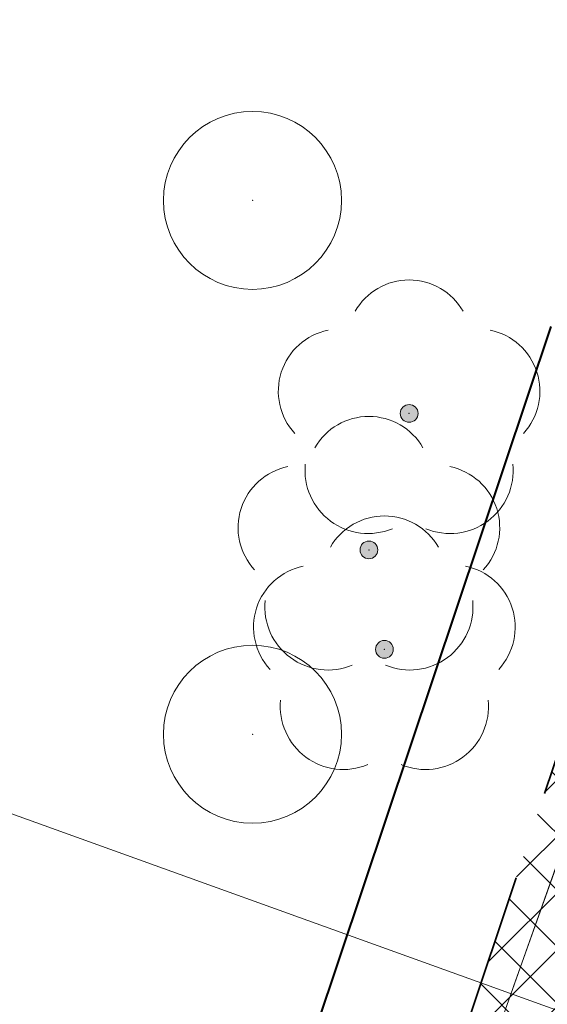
# Model space of a CAD drawing. Header units: metres. Extents: x 6599594 to 6600699, y 5687867 to 5691114.
# Tile 64 of 256: x 6599850.47 to 6599853.44, y 5688585.83 to 5688591.36. Entities that reach past the tile are written whole.
import ezdxf

# ---------------------------------------------------------------- set-up
doc = ezdxf.new("R2010")
doc.units = ezdxf.units.M
doc.header["$MEASUREMENT"] = 0
for name, pattern in [('1', [0]), ('3_EGBZ', [1.5, 1, -0.5]), ('BTO', [0]), ('BUG', [1.5, 1, -0.5]), ('L_0_04', [1.5, 1, -0.5]), ('UPW', [0])]:
    doc.linetypes.add(name, pattern=pattern)
doc.layers.get('0').update_dxf_attribs({"color": 253, "linetype": 'CONTINUOUS', "lineweight": 13})
for name, color, linetype, lineweight in [('_dren', 30, '3_EGBZ', 40), ('_kolor chodnik', 50, '1', 5), ('_kolor jezdnia', 4, '1', 0), ('_kolor zjazdy kostka', 7, '1', 5), ('_kolor ścieżka @ 1', 10, '1', 0), ('_obrzeze', 10, 'BUG', 35), ('_podział mój', 201, 'BTO', 40), ('OT_Komunikacja', 7, 'CONTINUOUS', 0), ('OT_ZagospodarowanieTerenu', 7, 'CONTINUOUS', 0), ('OT_ZagospodarowanieTerenu_P', 7, 'CONTINUOUS', 0), ('UWWPM_L_0', 5, 'UPW', 9)]:
    doc.layers.add(name, color=color, linetype=linetype, lineweight=lineweight)
pattern_1 = [(45, (0, 0), (-0.1414213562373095, 0.1414213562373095), []), (135, (0, 0), (-0.1414213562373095, -0.1414213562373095), [])]

# ---------------------------------------------------------------- blocks, each defined once
blk = doc.blocks.new('230')
at = {"color": 0, "linetype": 'Continuous', "lineweight": 18}
blk.add_circle((0, 0), 1, dxfattribs=at)
blk = doc.blocks.new('147')
at = {"linetype": 'Continuous', "lineweight": 18}
blk.add_hatch(color=0, dxfattribs=at).paths.add_polyline_path([(0, -0.1, 1), (0, 0.1, 1)])
at = {"color": 0, "linetype": 'Continuous', "lineweight": 18}
blk.add_circle((0, 0), 0.1, dxfattribs=at)
for centre, radius, start, end in [((0, 0.8), 0.7, 29.8459319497, 150.1540680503), ((-0.7700000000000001, 0.25), 0.7, 101.6336339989, 222.6626941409), ((0.7700000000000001, 0.25), 0.7, 317.3373058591, 78.3663660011), ((-0.4600000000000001, -0.6400000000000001), 0.71, 174.3693172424, 292.5572466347), ((0.4600000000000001, -0.6400000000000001), 0.71, 247.4427533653, 5.630682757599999)]:
    blk.add_arc(centre, radius, start, end, dxfattribs=at)
blk = doc.blocks.new('hhh')
at = {"layer": '_podział mój'}
blk.add_line((6599853.455783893, 5688589.641253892), (6599838.712247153, 5688545.593856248), dxfattribs=at)

msp = doc.modelspace()

# ---------------------------------------------------------------- hatches: boundary and pattern name
at = {"layer": '_kolor chodnik'}
h = msp.add_hatch(dxfattribs=at)
h.set_pattern_fill('ANSI37', color=256, scale=1.6)
h.set_pattern_definition(pattern_1)
h.paths.add_polyline_path([(6599849.938171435, 5688542.085872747), (6599852.232147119, 5688548.938742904), (6599853.573135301, 5688548.489851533), (6599853.827082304, 5688549.248475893), (6599851.793849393, 5688549.929093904), (6599849.895278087, 5688548.982823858), (6599847.823506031, 5688542.793750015)])
edge = h.paths.add_edge_path()
edge.add_line((6600018.106075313, 5689087.454911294), (6600022.42781917, 5689091.229234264))
edge.add_line((6600022.42781917, 5689091.229234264), (6600020.233254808, 5689093.742094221))
edge.add_line((6600020.233254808, 5689093.742094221), (6600017.159471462, 5689091.057656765))
edge.add_arc((6600023.275194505, 5689085.385140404), 8.34143334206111, 137.1531558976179, 148.8016577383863)
edge.add_line((6600016.140105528, 5689089.706021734), (6600018.106075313, 5689087.454911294))
h.paths.add_polyline_path([(6600038.501784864, 5689187.59229436), (6600037.906968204, 5689187.700586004), (6600037.638296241, 5689186.224843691), (6600038.240083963, 5689186.115282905)])
h.paths.add_polyline_path([(6600069.098302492, 5689360.276020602), (6600068.321239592, 5689360.413462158), (6600068.064048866, 5689358.936495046), (6600068.836639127, 5689358.799546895)])
h.paths.add_polyline_path([(6600082.393785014, 5689362.950258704), (6600082.941124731, 5689366.103121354), (6600081.481377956, 5689366.361351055), (6600080.923159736, 5689363.210828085)])
h.paths.add_polyline_path([(6600074.022236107, 5689388.065861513), (6600072.983907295, 5689388.249860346), (6600072.723374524, 5689386.772538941), (6600073.760538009, 5689386.588865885)])
h.paths.add_polyline_path([(6600105.602402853, 5689486.45426531), (6600106.738797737, 5689489.760539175), (6600105.28818975, 5689490.281952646), (6600104.132785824, 5689486.965912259)])
h.paths.add_polyline_path([(6600132.519778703, 5689678.737346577), (6600131.636986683, 5689678.922259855), (6600131.330470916, 5689677.453953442), (6600132.212256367, 5689677.269208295)])
h.paths.add_polyline_path([(6600156.649397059, 5689798.7449027), (6600156.48800471, 5689797.95886096), (6600157.450195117, 5689797.757316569), (6600157.615023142, 5689798.542205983)])
h.paths.add_polyline_path([(6600189.055358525, 5689948.643107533), (6600187.902868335, 5689948.884512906), (6600187.600024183, 5689947.417400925), (6600188.748131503, 5689947.176379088)])
edge = h.paths.add_edge_path()
edge.add_line((6600204.459383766, 5690032.969035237), (6600204.153258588, 5690031.227801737))
edge.add_arc((6600202.328347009, 5690027.299936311), 4.331100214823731, 41.853001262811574, 65.08011546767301, ccw=False)
edge.add_arc((6600032.903931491, 5690051.979071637), 174.020003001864, 352.8070218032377, 353.495463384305)
edge.add_arc((6600202.372679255, 5690027.343587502), 5.999999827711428, 55.12102442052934, 69.64815978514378)
edge = h.paths.add_edge_path()
edge.add_line((6600205.046027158, 5690040.265402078), (6600204.972740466, 5690038.483452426))
edge.add_arc((6600203.986269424, 5690044.401803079), 5.999999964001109, 279.4630688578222, 294.9140560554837)
edge.add_line((6600206.513819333, 5690038.960158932), (6600206.607027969, 5690041.030672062))
edge.add_arc((6600203.986269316, 5690044.401803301), 4.270000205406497, 284.3702444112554, 307.86193139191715, ccw=False)
edge = h.paths.add_edge_path()
edge.add_arc((6600203.547470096, 5690044.558759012), 6.446878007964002, 324.43500910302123, 356.20133685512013, ccw=False)
edge.add_arc((6600203.986269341, 5690044.401803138), 6.000000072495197, 323.2169970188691, 357.4193489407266)
h.paths.add_polyline_path([(6600208.910055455, 5690121.713696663), (6600208.146285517, 5690121.748120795), (6600207.125602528, 5690121.794124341), (6600209.971605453, 5690121.665851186)])
edge = h.paths.add_edge_path()
edge.add_line((6600238.769818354, 5690481.648294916), (6600240.338176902, 5690490.87374652))
edge.add_line((6600240.338176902, 5690490.87374652), (6600241.251295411, 5690510.829461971))
edge.add_line((6600241.251295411, 5690510.829461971), (6600239.524022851, 5690510.928942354))
edge.add_line((6600239.524022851, 5690510.928942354), (6600238.633343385, 5690491.167757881))
edge.add_line((6600238.633343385, 5690491.167757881), (6600234.579716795, 5690467.661262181))
edge.add_line((6600234.579716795, 5690467.661262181), (6600234.449796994, 5690464.966873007))
edge.add_arc((6600242.443669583, 5690464.607462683), 8.001948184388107, 177.4256737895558, 268.2543056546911)
edge.add_line((6600242.199903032, 5690456.609228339), (6600242.216657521, 5690457.359274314))
edge.add_line((6600242.216657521, 5690457.359274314), (6600242.305257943, 5690458.836738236))
edge.add_arc((6600242.444504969, 5690464.607952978), 5.772894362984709, 177.0298084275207, 268.6178439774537, ccw=False)
edge.add_line((6600236.679365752, 5690464.907083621), (6600236.951876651, 5690470.95443634))
edge.add_line((6600236.951876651, 5690470.95443634), (6600238.15078669, 5690478.210832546))
edge.add_line((6600238.15078669, 5690478.210832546), (6600238.769818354, 5690481.648294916))
h.paths.add_polyline_path([(6600238.769818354, 5690481.648294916), (6600238.15078669, 5690478.210832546), (6600239.670056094, 5690477.930590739), (6600240.266710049, 5690481.376366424)])
edge = h.paths.add_edge_path()
edge.add_line((6600223.366500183, 5690460.339976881), (6600223.278629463, 5690457.997544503))
edge.add_arc((6600220.967166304, 5690465.656339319), 7.999999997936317, 286.7940807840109, 300.2738222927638)
edge.add_line((6600225.000231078, 5690458.747331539), (6600225.240084, 5690461.623695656))
edge.add_arc((6600221.105749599, 5690465.648640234), 5.76999998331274, 293.06724424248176, 315.7681070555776, ccw=False)
edge = h.paths.add_edge_path()
edge.add_arc((6600220.025145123, 5690444.676291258), 5.770000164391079, 37.996647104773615, 59.94382588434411, ccw=False)
edge.add_line((6600224.572175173, 5690448.22839199), (6600224.817793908, 5690451.081798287))
edge.add_arc((6600220.025145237, 5690444.676291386), 7.999999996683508, 53.19588653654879, 68.15166733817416)
edge.add_line((6600223.00235276, 5690452.101669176), (6600222.91504296, 5690449.670427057))
edge = h.paths.add_edge_path()
edge.add_arc((6600221.105749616, 5690465.648640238), 7.999999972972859, 328.0222308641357, 357.0132597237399)
edge.add_line((6600229.094882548, 5690465.23180147), (6600229.218816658, 5690467.593604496))
edge.add_line((6600229.218816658, 5690467.593604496), (6600228.218919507, 5690467.645774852))
edge.add_line((6600228.218919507, 5690467.645774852), (6600227.891778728, 5690461.411918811))
h.paths.add_polyline_path([(6600200.980142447, 5690012.236744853), (6600202.317278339, 5690011.956662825), (6600202.522293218, 5690012.935421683), (6600201.182321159, 5690013.216097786)])
h.paths.add_polyline_path([(6600196.457878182, 5689983.98337835), (6600195.202332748, 5689984.246370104), (6600194.899091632, 5689982.777335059), (6600196.150355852, 5689982.515240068)])
edge = h.paths.add_edge_path()
edge.add_line((6600112.305909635, 5689517.991018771), (6600112.691041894, 5689519.807934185))
edge.add_line((6600112.691041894, 5689519.807934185), (6600113.245521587, 5689522.423769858))
edge.add_line((6600113.245521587, 5689522.423769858), (6600111.553124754, 5689522.782507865))
edge.add_line((6600111.553124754, 5689522.782507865), (6600107.405864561, 5689503.21722655))
edge.add_line((6600107.405864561, 5689503.21722655), (6600099.494506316, 5689480.361667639))
edge.add_line((6600099.494506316, 5689480.361667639), (6600099.182814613, 5689478.891218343))
edge.add_arc((6600107.008997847, 5689477.232359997), 8.000059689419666, 168.0325629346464, 257.7529108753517)
edge.add_line((6600105.311960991, 5689469.414366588), (6600105.784990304, 5689471.593619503))
edge.add_arc((6600107.008927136, 5689477.232314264), 5.769999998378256, 168.0321375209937, 257.7533362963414, ccw=False)
edge.add_line((6600101.364343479, 5689478.42879883), (6600101.647245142, 5689479.76342708))
edge.add_line((6600101.647245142, 5689479.76342708), (6600104.132785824, 5689486.965912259))
edge.add_line((6600104.132785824, 5689486.965912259), (6600105.28818975, 5689490.281952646))
edge.add_line((6600105.28818975, 5689490.281952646), (6600108.240043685, 5689498.809726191))
edge.add_line((6600108.240043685, 5689498.809726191), (6600112.305909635, 5689517.991018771))
h.paths.add_polyline_path([(6600136.009573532, 5689645.499114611), (6600138.333647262, 5689645.012304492), (6600138.661671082, 5689646.578318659), (6600134.869459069, 5689647.372651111)])
at = {"layer": '_kolor jezdnia'}
h = msp.add_hatch(dxfattribs=at)
h.set_pattern_fill('ANSI37', color=4, scale=3.5)
h.set_pattern_definition([(45, (0, 0), (-0.3093592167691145, 0.3093592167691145), []), (135, (0, 0), (-0.3093592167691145, -0.3093592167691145), [])])
edge = h.paths.add_edge_path()
edge.add_line((6599833.066047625, 5688539.933393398), (6599850.649511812, 5688527.983462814))
edge.add_arc((6599857.337592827, 5688536.653968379), 10.95025544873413, 169.5012687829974, 232.3548431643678, ccw=False)
edge.add_arc((6599858.085851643, 5688536.618142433), 11.69295282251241, 162.2507788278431, 169.9967502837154, ccw=False)
edge.add_line((6599846.949484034, 5688540.182754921), (6599847.823506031, 5688542.793750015))
edge.add_line((6599847.823506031, 5688542.793750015), (6599849.895278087, 5688548.982823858))
edge.add_line((6599849.895278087, 5688548.982823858), (6599852.434748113, 5688556.56906746))
edge.add_line((6599852.434748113, 5688556.56906746), (6599928.48625871, 5688783.760284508))
edge.add_line((6599928.48625871, 5688783.760284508), (6599931.025728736, 5688791.34652811))
edge.add_line((6599931.025728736, 5688791.34652811), (6599996.657773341, 5688987.411326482))
edge.add_line((6599996.657773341, 5688987.411326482), (6599999.197243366, 5688994.997570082))
edge.add_line((6599999.197243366, 5688994.997570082), (6600021.930100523, 5689062.908193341))
edge.add_line((6600021.930100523, 5689062.908193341), (6600017.620224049, 5689067.371531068))
edge.add_line((6600017.620224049, 5689067.371531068), (6600016.714558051, 5689064.654078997))
edge.add_line((6600016.714558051, 5689064.654078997), (6600012.423620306, 5689051.835617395))
edge.add_line((6600012.423620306, 5689051.835617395), (6600009.884150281, 5689044.249373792))
edge.add_line((6600009.884150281, 5689044.249373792), (6599977.53516164, 5688947.612159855))
edge.add_line((6599977.53516164, 5688947.612159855), (6599974.995691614, 5688940.025916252))
edge.add_line((6599974.995691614, 5688940.025916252), (6599942.096912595, 5688841.746295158))
edge.add_line((6599942.096912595, 5688841.746295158), (6599939.557442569, 5688834.160051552))
edge.add_line((6599939.557442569, 5688834.160051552), (6599882.679288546, 5688664.246042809))
edge.add_line((6599882.679288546, 5688664.246042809), (6599880.139818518, 5688656.659799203))
edge.add_line((6599880.139818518, 5688656.659799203), (6599852.46454386, 5688573.984527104))
edge.add_line((6599852.46454386, 5688573.984527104), (6599842.470137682, 5688544.127903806))
edge.add_arc((6599835.706422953, 5688546.652910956), 7.219660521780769, 248.5480913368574, 339.52856074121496, ccw=False)
h.paths.add_polyline_path([(6600044.653202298, 5689172.271628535), (6600046.276244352, 5689181.431901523), (6600047.759199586, 5689189.801539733), (6600051.0603021, 5689208.432603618), (6600052.368792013, 5689215.817578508), (6600054.808584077, 5689229.587499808), (6600056.11707399, 5689236.972474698), (6600057.346666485, 5689243.912161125), (6600058.655146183, 5689251.297078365), (6600058.831439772, 5689252.292060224), (6600060.098987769, 5689259.445963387), (6600060.139929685, 5689259.677035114), (6600061.407468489, 5689266.830886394), (6600072.329030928, 5689328.470998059), (6600073.637511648, 5689335.855921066), (6600077.337304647, 5689356.73715072), (6600078.820259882, 5689365.106788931), (6600081.142794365, 5689378.214921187), (6600082.538516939, 5689386.092227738), (6600095.187867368, 5689457.483787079), (6600091.082877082, 5689465.8405575), (6600089.043088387, 5689454.328211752), (6600087.870641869, 5689447.711051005), (6600087.560133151, 5689445.958573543), (6600086.562151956, 5689440.326076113), (6600082.433200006, 5689417.022719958), (6600080.95024477, 5689408.65308175), (6600077.202698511, 5689387.502337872), (6600075.719743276, 5689379.132699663), (6600073.469199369, 5689366.430874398), (6600071.986244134, 5689358.061236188), (6600069.98686466, 5689346.776955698), (6600068.591142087, 5689338.899649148), (6600065.559290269, 5689321.78820693), (6600064.163567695, 5689313.910900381), (6600059.719426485, 5689288.828650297), (6600058.323703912, 5689280.951343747), (6600057.563846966, 5689276.662793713), (6600056.168124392, 5689268.785487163), (6600054.804920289, 5689261.091711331), (6600053.409197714, 5689253.21440478), (6600053.264817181, 5689252.399536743), (6600051.869094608, 5689244.522230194), (6600051.183555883, 5689240.653124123), (6600049.787833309, 5689232.775817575), (6600046.593849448, 5689214.749319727), (6600045.198126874, 5689206.872013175), (6600044.41754409, 5689202.466488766), (6600042.934588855, 5689194.096850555), (6600036.429952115, 5689157.38538759), (6600034.946996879, 5689149.01574938), (6600030.579776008, 5689124.367629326), (6600027.529365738, 5689107.151445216), (6600024.895072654, 5689094.014582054), (6600030.583685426, 5689094.264316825), (6600032.945013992, 5689106.191885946), (6600043.170247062, 5689163.901990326)])
edge = h.paths.add_edge_path()
edge.add_line((6600111.106812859, 5689535.144351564), (6600111.256844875, 5689535.85214863))
edge.add_line((6600111.256844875, 5689535.85214863), (6600112.915748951, 5689543.678261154))
edge.add_line((6600112.915748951, 5689543.678261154), (6600117.304772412, 5689564.384094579))
edge.add_line((6600117.304772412, 5689564.384094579), (6600119.067357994, 5689572.699339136))
edge.add_line((6600119.067357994, 5689572.699339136), (6600120.087667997, 5689577.512794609))
edge.add_line((6600120.087667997, 5689577.512794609), (6600121.642890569, 5689584.849775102))
edge.add_line((6600121.642890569, 5689584.849775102), (6600128.436769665, 5689616.900852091))
edge.add_line((6600128.436769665, 5689616.900852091), (6600129.991992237, 5689624.237832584))
edge.add_line((6600129.991992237, 5689624.237832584), (6600132.660554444, 5689636.827148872))
edge.add_line((6600132.660554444, 5689636.827148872), (6600133.208838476, 5689639.444704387))
edge.add_line((6600133.208838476, 5689639.444704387), (6600134.848957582, 5689647.274775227))
edge.add_line((6600134.848957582, 5689647.274775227), (6600138.97649476, 5689666.979995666))
edge.add_line((6600138.97649476, 5689666.979995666), (6600140.51410642, 5689674.320687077))
edge.add_line((6600140.51410642, 5689674.320687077), (6600145.209128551, 5689696.735129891))
edge.add_line((6600145.209128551, 5689696.735129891), (6600146.746740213, 5689704.075821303))
edge.add_line((6600146.746740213, 5689704.075821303), (6600151.462308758, 5689726.588354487))
edge.add_line((6600151.462308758, 5689726.588354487), (6600152.999920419, 5689733.929045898))
edge.add_line((6600152.999920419, 5689733.929045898), (6600155.244070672, 5689744.642813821))
edge.add_line((6600155.244070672, 5689744.642813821), (6600156.781682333, 5689751.983505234))
edge.add_line((6600156.781682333, 5689751.983505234), (6600161.635515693, 5689775.156126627))
edge.add_line((6600161.635515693, 5689775.156126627), (6600163.378142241, 5689783.475576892))
edge.add_line((6600163.378142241, 5689783.475576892), (6600163.850769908, 5689785.731942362))
edge.add_line((6600163.850769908, 5689785.731942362), (6600167.028500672, 5689800.902704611))
edge.add_line((6600167.028500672, 5689800.902704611), (6600179.49088801, 5689860.399222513))
edge.add_line((6600179.49088801, 5689860.399222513), (6600181.233514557, 5689868.718672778))
edge.add_line((6600181.233514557, 5689868.718672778), (6600181.84713393, 5689871.648144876))
edge.add_line((6600181.84713393, 5689871.648144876), (6600183.384745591, 5689878.988836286))
edge.add_line((6600183.384745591, 5689878.988836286), (6600184.935818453, 5689886.393792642))
edge.add_line((6600184.935818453, 5689886.393792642), (6600186.575937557, 5689894.223863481))
edge.add_line((6600186.575937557, 5689894.223863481), (6600194.05133812, 5689929.912074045))
edge.add_line((6600194.05133812, 5689929.912074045), (6600195.691457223, 5689937.742144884))
edge.add_line((6600195.691457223, 5689937.742144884), (6600202.915799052, 5689972.231779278))
edge.add_line((6600202.915799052, 5689972.231779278), (6600204.555918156, 5689980.061850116))
edge.add_line((6600204.555918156, 5689980.061850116), (6600206.062781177, 5689987.255744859))
edge.add_line((6600206.062781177, 5689987.255744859), (6600207.702900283, 5689995.085815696))
edge.add_line((6600207.702900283, 5689995.085815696), (6600210.232559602, 5690007.162628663))
edge.add_line((6600210.232559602, 5690007.162628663), (6600211.694938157, 5690014.144150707))
edge.add_arc((6600028.177652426, 5690052.584442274), 187.5000004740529, 348.1696294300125, 357.4195276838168)
edge.add_line((6600215.487522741, 5690044.142720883), (6600208.310270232, 5690026.480446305))
edge.add_arc((6600032.903933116, 5690051.97907145), 177.2500013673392, 348.1696294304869, 351.7289130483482, ccw=False)
edge.add_line((6600206.38894146, 5690015.640182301), (6600205.966941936, 5690013.625519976))
edge.add_line((6600205.966941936, 5690013.625519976), (6600204.326822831, 5690005.795449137))
edge.add_line((6600204.326822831, 5690005.795449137), (6600197.076961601, 5689971.183982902))
edge.add_line((6600197.076961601, 5689971.183982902), (6600195.334335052, 5689962.864532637))
edge.add_line((6600195.334335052, 5689962.864532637), (6600193.44722506, 5689953.855305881))
edge.add_line((6600193.44722506, 5689953.855305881), (6600191.909227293, 5689946.512771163))
edge.add_line((6600191.909227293, 5689946.512771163), (6600185.496844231, 5689915.899498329))
edge.add_line((6600185.496844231, 5689915.899498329), (6600183.856521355, 5689908.068454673))
edge.add_line((6600183.856521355, 5689908.068454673), (6600182.066605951, 5689899.523243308))
edge.add_line((6600182.066605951, 5689899.523243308), (6600180.32407057, 5689891.204228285))
edge.add_line((6600180.32407057, 5689891.204228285), (6600174.320344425, 5689862.541919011))
edge.add_line((6600174.320344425, 5689862.541919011), (6600172.577809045, 5689854.222903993))
edge.add_line((6600172.577809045, 5689854.222903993), (6600163.663810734, 5689811.666703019))
edge.add_line((6600163.663810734, 5689811.666703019), (6600162.023782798, 5689803.837067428))
edge.add_line((6600162.023782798, 5689803.837067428), (6600160.924220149, 5689798.587659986))
edge.add_line((6600160.924220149, 5689798.587659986), (6600159.279208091, 5689790.734229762))
edge.add_line((6600159.279208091, 5689790.734229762), (6600157.107250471, 5689780.365115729))
edge.add_line((6600157.107250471, 5689780.365115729), (6600155.462238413, 5689772.511685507))
edge.add_line((6600155.462238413, 5689772.511685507), (6600153.380318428, 5689762.572418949))
edge.add_line((6600153.380318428, 5689762.572418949), (6600151.735124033, 5689754.718118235))
edge.add_line((6600151.735124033, 5689754.718118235), (6600148.586504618, 5689739.686336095))
edge.add_line((6600148.586504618, 5689739.686336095), (6600146.885007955, 5689731.563243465))
edge.add_line((6600146.885007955, 5689731.563243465), (6600141.75088822, 5689707.052510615))
edge.add_line((6600141.75088822, 5689707.052510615), (6600140.110896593, 5689699.223048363))
edge.add_line((6600140.110896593, 5689699.223048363), (6600133.483561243, 5689667.583574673))
edge.add_line((6600133.483561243, 5689667.583574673), (6600131.860394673, 5689659.834436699))
edge.add_line((6600131.860394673, 5689659.834436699), (6600131.740984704, 5689659.26436315))
edge.add_line((6600131.740984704, 5689659.26436315), (6600130.117814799, 5689651.515209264))
edge.add_line((6600130.117814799, 5689651.515209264), (6600127.27873359, 5689637.961189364))
edge.add_line((6600127.27873359, 5689637.961189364), (6600126.924568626, 5689636.290366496))
edge.add_line((6600126.924568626, 5689636.290366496), (6600125.166244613, 5689627.995226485))
edge.add_line((6600125.166244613, 5689627.995226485), (6600118.009503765, 5689594.232298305))
edge.add_line((6600118.009503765, 5689594.232298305), (6600116.25117975, 5689585.937158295))
edge.add_line((6600116.25117975, 5689585.937158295), (6600113.665314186, 5689573.737975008))
edge.add_line((6600113.665314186, 5689573.737975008), (6600111.898534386, 5689565.402943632))
edge.add_line((6600111.898534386, 5689565.402943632), (6600104.889982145, 5689532.339115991))
edge.add_line((6600104.889982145, 5689532.339115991), (6600103.22663594, 5689524.492047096))
edge.add_line((6600103.22663594, 5689524.492047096), (6600096.623876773, 5689493.342605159))
edge.add_line((6600096.623876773, 5689493.342605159), (6600094.968986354, 5689485.535427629))
edge.add_line((6600094.968986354, 5689485.535427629), (6600094.300101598, 5689482.379870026))
edge.add_line((6600094.300101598, 5689482.379870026), (6600099.182814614, 5689478.891218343))
edge.add_line((6600099.182814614, 5689478.891218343), (6600099.494506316, 5689480.361667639))
edge.add_line((6600099.494506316, 5689480.361667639), (6600111.106812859, 5689535.144351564))
edge = h.paths.add_edge_path()
edge.add_arc((6600239.213891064, 5690851.400367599), 10.00000000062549, -2.8342403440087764, 76.13703556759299, ccw=False)
edge.add_line((6600249.201658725, 5690850.905901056), (6600249.082723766, 5690848.503524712))
edge.add_line((6600249.082723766, 5690848.503524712), (6600247.016487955, 5690806.767468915))
edge.add_line((6600247.016487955, 5690806.767468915), (6600246.092398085, 5690789.152178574))
edge.add_line((6600246.092398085, 5690789.152178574), (6600233.768116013, 5690572.015170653))
edge.add_line((6600233.768116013, 5690572.015170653), (6600228.959056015, 5690465.296202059))
edge.add_line((6600228.959056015, 5690465.296202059), (6600234.588724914, 5690465.017134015))
edge.add_line((6600234.588724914, 5690465.017134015), (6600239.262540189, 5690571.767576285))
edge.add_line((6600239.262540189, 5690571.767576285), (6600252.50503885, 5690806.400146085))
edge.add_line((6600252.50503885, 5690806.400146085), (6600254.569211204, 5690848.094521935))
edge.add_arc((6600262.559425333, 5690847.6989487), 7.999999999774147, 76.13703557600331, 177.1657596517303, ccw=False)
edge.add_line((6600264.476229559, 5690855.465921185), (6600241.609896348, 5690861.109083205))
edge = h.paths.add_edge_path()
edge.add_line((6600250.031475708, 5690451.625307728), (6600250.231741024, 5690455.772579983))
edge.add_line((6600250.231741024, 5690455.772579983), (6600246.257763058, 5690456.417303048))
edge.add_line((6600246.257763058, 5690456.417303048), (6600242.171761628, 5690456.61060902))
edge.add_arc((6600242.563100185, 5690464.586983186), 7.985968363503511, 176.9123644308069, 267.1911945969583, ccw=False)
edge.add_line((6600234.588724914, 5690465.017134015), (6600228.959056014, 5690465.296202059))
edge.add_arc((6600220.965133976, 5690465.657286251), 8.002072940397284, 267.8289300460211, 357.413716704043, ccw=False)
edge.add_line((6600220.661989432, 5690457.660957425), (6600212.406915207, 5690458.119572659))
edge.add_line((6600212.406915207, 5690458.119572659), (6600208.431872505, 5690457.817501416))
edge.add_line((6600208.431872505, 5690457.817501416), (6600208.233912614, 5690454.548331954))
edge.add_line((6600208.233912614, 5690454.548331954), (6600212.129565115, 5690453.127270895))
edge.add_line((6600212.129565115, 5690453.127270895), (6600218.640548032, 5690452.76554962))
edge.add_line((6600218.640548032, 5690452.76554962), (6600216.486747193, 5690452.885205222))
edge.add_line((6600216.486747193, 5690452.885205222), (6600220.468905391, 5690452.663974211))
edge.add_arc((6600220.025145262, 5690444.676291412), 7.99999997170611, -0.3386579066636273, 86.8201700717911, ccw=False)
edge.add_line((6600228.025005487, 5690444.629006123), (6600227.803602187, 5690439.649256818))
edge.add_line((6600227.803602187, 5690439.649256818), (6600226.885525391, 5690435.936828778))
edge.add_line((6600226.885525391, 5690435.936828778), (6600225.534849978, 5690405.967249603))
edge.add_line((6600225.534849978, 5690405.967249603), (6600226.115199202, 5690402.187514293))
edge.add_line((6600226.115199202, 5690402.187514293), (6600213.445139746, 5690121.008786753))
edge.add_line((6600213.445139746, 5690121.008786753), (6600213.352800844, 5690118.960058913))
edge.add_line((6600213.352800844, 5690118.960058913), (6600209.980184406, 5690044.131649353))
edge.add_arc((6600203.98626942, 5690044.401803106), 5.999999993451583, 257.4162346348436, 357.41934921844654, ccw=False)
edge.add_line((6600202.679069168, 5690038.545931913), (6600201.589735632, 5690033.666039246))
edge.add_line((6600201.589735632, 5690033.666039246), (6600203.67987942, 5690033.199458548))
edge.add_arc((6600202.372679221, 5690027.343587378), 5.999999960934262, -8.27108729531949, 77.41623506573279, ccw=False)
edge.add_line((6600208.310270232, 5690026.480446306), (6600215.487522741, 5690044.142720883))
edge.add_line((6600215.487522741, 5690044.142720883), (6600216.199687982, 5690059.9446614))
edge.add_line((6600216.199687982, 5690059.9446614), (6600216.537356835, 5690067.437056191))
edge.add_line((6600216.537356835, 5690067.437056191), (6600223.893528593, 5690230.66011469))
edge.add_line((6600223.893528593, 5690230.66011469), (6600224.231197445, 5690238.152509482))
edge.add_line((6600224.231197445, 5690238.152509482), (6600233.507835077, 5690443.987992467))
edge.add_arc((6600241.499722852, 5690443.627812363), 7.999999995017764, 87.29208981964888, 177.4195277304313, ccw=False)
edge.add_line((6600241.877677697, 5690451.618879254), (6600246.021541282, 5690451.422886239))
edge.add_line((6600246.021541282, 5690451.422886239), (6600246.427694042, 5690451.44338883))
edge.add_line((6600246.427694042, 5690451.44338883), (6600246.79397003, 5690451.461878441))
edge.add_line((6600246.79397003, 5690451.461878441), (6600250.031475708, 5690451.625307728))
edge = h.paths.add_edge_path()
edge.add_line((6600007.33756506, 5689086.20374581), (6600006.980466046, 5689080.740822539))
edge.add_line((6600006.980466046, 5689080.740822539), (6600007.229745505, 5689080.720859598))
edge.add_line((6600007.229745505, 5689080.720859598), (6600008.093335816, 5689080.601653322))
edge.add_line((6600008.093335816, 5689080.601653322), (6600008.702681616, 5689080.53831051))
edge.add_arc((6600008.140193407, 5689070.554142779), 9.999999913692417, -18.557800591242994, 86.77547804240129, ccw=False)
edge.add_line((6600017.620224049, 5689067.371531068), (6600021.930100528, 5689062.908193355))
edge.add_arc((6599734.83819726, 5689159.011261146), 302.7499967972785, 341.4922000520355, 343.8640860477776)
edge.add_arc((6600034.895369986, 5689072.315877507), 9.581213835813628, 98.63328270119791, 164.5273290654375, ccw=False)
edge.add_line((6600033.457137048, 5689081.788529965), (6600033.832640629, 5689081.798737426))
edge.add_line((6600033.832640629, 5689081.798737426), (6600034.422462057, 5689082.05700874))
edge.add_line((6600034.422462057, 5689082.05700874), (6600036.833623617, 5689082.139040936))
edge.add_line((6600036.833623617, 5689082.139040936), (6600036.730225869, 5689087.148851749))
edge.add_line((6600036.730225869, 5689087.148851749), (6600036.579860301, 5689087.134303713))
edge.add_arc((6600036.479565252, 5689093.136286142), 6.002820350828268, 169.1687651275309, 270.9573417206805, ccw=False)
edge.add_line((6600030.583685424, 5689094.264316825), (6600024.895072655, 5689094.014582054))
edge.add_arc((6600015.200558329, 5689096.162123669), 9.929528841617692, 271.0943432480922, 347.5094668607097, ccw=False)
edge.add_arc((6600014.909438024, 5689089.646776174), 3.446070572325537, 264.4236009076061, 278.0194998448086, ccw=False)
edge.add_line((6600014.574573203, 5689086.217014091), (6600014.299554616, 5689086.232508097))
edge.add_line((6600014.299554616, 5689086.232508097), (6600010.474232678, 5689086.448019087))
edge.add_line((6600010.474232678, 5689086.448019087), (6600007.33756506, 5689086.20374581))
edge = h.paths.add_edge_path()
edge.add_line((6600105.490725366, 5689463.953528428), (6600106.927559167, 5689464.047234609))
edge.add_line((6600106.927559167, 5689464.047234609), (6600107.835, 5689468.66))
edge.add_line((6600107.835, 5689468.66), (6600105.311960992, 5689469.414366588))
edge.add_arc((6600107.008997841, 5689477.232359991), 8.000059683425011, 168.0325628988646, 257.75291091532, ccw=False)
edge.add_line((6600099.182814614, 5689478.891218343), (6600094.300101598, 5689482.379870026))
edge.add_arc((6600586.245114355, 5689378.104238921), 502.8750369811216, 168.032376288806, 169.9522165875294)
edge.add_line((6600091.082877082, 5689465.8405575), (6600095.187867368, 5689457.483787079))
edge.add_arc((6600103.065173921, 5689456.088064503), 8.000000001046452, 77.7533362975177, 169.9524553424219, ccw=False)
edge.add_line((6600104.762140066, 5689463.906012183), (6600105.490725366, 5689463.953528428))
at = {"layer": '_kolor zjazdy kostka'}
h = msp.add_hatch(dxfattribs=at)
h.set_pattern_fill('ANSI37', color=256, scale=1.6)
h.set_pattern_definition(pattern_1)
h.paths.add_polyline_path([(6600244.137440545, 5690813.934732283), (6600242.369522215, 5690814.022127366), (6600242.097568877, 5690808.528921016), (6600243.865482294, 5690808.441426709)])
h.paths.add_polyline_path([(6600247.012128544, 5690806.679412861), (6600247.442736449, 5690815.377295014), (6600247.393289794, 5690814.378518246), (6600247.113277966, 5690808.722537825)])
h.paths.add_polyline_path([(6600242.297085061, 5690788.088808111), (6600240.958726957, 5690788.155683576), (6600240.648818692, 5690782.664569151), (6600241.987258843, 5690782.599147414)])
h.paths.add_polyline_path([(6600245.558275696, 5690780.919298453), (6600246.037231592, 5690789.405686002), (6600244.985820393, 5690788.453468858), (6600244.612601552, 5690781.981345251)])
h.paths.add_polyline_path([(6600241.348405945, 5690723.711515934), (6600242.272017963, 5690722.691689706), (6600242.749709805, 5690731.155680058), (6600241.698138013, 5690730.203317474), (6600241.472690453, 5690726.27550499)])
h.paths.add_polyline_path([(6600225.772794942, 5690394.589141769), (6600224.731429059, 5690393.637598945), (6600224.461246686, 5690387.644646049), (6600225.412923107, 5690386.603142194)])
h.paths.add_polyline_path([(6600223.012390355, 5690333.280720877), (6600223.372595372, 5690341.272607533), (6600222.32835346, 5690340.318436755), (6600222.058239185, 5690334.324941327)])
h.paths.add_polyline_path([(6600215.496388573, 5690166.390602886), (6600215.856593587, 5690174.382489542), (6600214.812834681, 5690173.428760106), (6600214.542018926, 5690167.435062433)])
h.paths.add_polyline_path([(6600212.446537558, 5690121.053392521), (6600213.399499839, 5690120.010473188), (6600213.788744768, 5690128.503024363), (6600212.745135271, 5690127.54943145)])
h.paths.add_polyline_path([(6600209.977420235, 5690121.665589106), (6600210.225142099, 5690127.162117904), (6600207.346107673, 5690127.291879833), (6600207.119593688, 5690121.794395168)])
h.paths.add_polyline_path([(6600207.950178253, 5690070.725854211), (6600204.880846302, 5690070.828947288), (6600204.643784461, 5690065.333808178), (6600207.702521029, 5690065.204598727)])
h.paths.add_polyline_path([(6600200.981479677, 5690012.236464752), (6600199.969248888, 5690007.339980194), (6600201.282587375, 5690007.064882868), (6600202.31726072, 5690011.956666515)])
h.paths.add_polyline_path([(6600193.613960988, 5689970.406358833), (6600192.398010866, 5689970.660657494), (6600191.286205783, 5689965.274578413), (6600192.486379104, 5689965.023185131)])
h.paths.add_polyline_path([(6600189.061271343, 5689948.671423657), (6600189.98413328, 5689953.050774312), (6600188.818902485, 5689953.32186217), (6600187.908781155, 5689948.91282903)])
h.paths.add_polyline_path([(6600180.976201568, 5689915.317449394), (6600179.952861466, 5689910.421322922), (6600181.008474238, 5689910.200199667), (6600182.033843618, 5689915.09540201)])
h.paths.add_polyline_path([(6600176.508279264, 5689893.538690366), (6600177.476023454, 5689893.335973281), (6600178.603605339, 5689898.719146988), (6600177.636002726, 5689898.922290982)])
h.paths.add_polyline_path([(6600179.28182965, 5689859.401159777), (6600180.522246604, 5689860.211927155), (6600181.057490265, 5689860.561775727), (6600183.598022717, 5689860.029600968), (6600184.726606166, 5689865.412570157), (6600182.186324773, 5689865.943033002), (6600181.604764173, 5689866.832779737), (6600181.024456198, 5689867.720610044)])
h.paths.add_polyline_path([(6600160.200810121, 5689810.862606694), (6600159.232772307, 5689811.065842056), (6600158.207991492, 5689806.171529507), (6600159.175735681, 5689805.968812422)])
h.paths.add_polyline_path([(6600156.49391753, 5689797.987177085), (6600155.463416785, 5689793.068691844), (6600156.431160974, 5689792.865974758), (6600157.461419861, 5689797.784520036)])
edge = h.paths.add_edge_path()
edge.add_arc((6600173.111981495, 5689800.679690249), 5.999999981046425, 204.673115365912, 239.5411154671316, ccw=False)
edge.add_arc((6600173.162096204, 5689800.685330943), 6.047914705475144, 168.3203586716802, 204.5234866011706, ccw=False)
edge.add_line((6600167.239404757, 5689801.9096668), (6600163.651667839, 5689784.781499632))
edge.add_arc((6600169.524220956, 5689783.551410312), 5.999999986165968, 139.2146049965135, 168.1696294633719, ccw=False)
edge.add_arc((6600169.524220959, 5689783.551410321), 5.999999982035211, 96.80962310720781, 139.2146050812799, ccw=False)
edge.add_line((6600168.812796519, 5689789.509083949), (6600170.070461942, 5689795.507731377))
h.paths.add_polyline_path([(6600163.526364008, 5689776.866746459), (6600166.051243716, 5689776.337874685), (6600167.179826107, 5689781.720838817), (6600164.653945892, 5689782.249920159), (6600163.941148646, 5689783.340449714), (6600163.493329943, 5689784.025580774), (6600161.750703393, 5689775.706130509), (6600162.438017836, 5689776.155376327)])
h.paths.add_polyline_path([(6600152.614191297, 5689774.643430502), (6600153.639138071, 5689779.536616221), (6600152.646757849, 5689779.744928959), (6600151.646447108, 5689774.846147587)])
h.paths.add_polyline_path([(6600150.121074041, 5689767.466820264), (6600148.177624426, 5689758.16795459), (6600149.115997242, 5689757.971390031), (6600151.066362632, 5689767.268392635)])
h.paths.add_polyline_path([(6600142.970741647, 5689739.332500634), (6600141.888449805, 5689734.142420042), (6600144.036614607, 5689733.695518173), (6600145.123068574, 5689738.882330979)])
h.paths.add_polyline_path([(6600136.256357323, 5689701.052153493), (6600137.154085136, 5689700.864096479), (6600138.287960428, 5689706.274871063), (6600137.386492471, 5689706.464182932)])
h.paths.add_polyline_path([(6600130.081494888, 5689667.099389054), (6600129.212847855, 5689667.281639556), (6600128.083282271, 5689661.898895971), (6600128.953953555, 5689661.716447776)])
h.paths.add_polyline_path([(6600128.397394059, 5689659.030340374), (6600127.554144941, 5689659.207226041), (6600126.49340855, 5689653.810049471), (6600127.269860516, 5689653.647397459)])
h.paths.add_polyline_path([(6600134.990411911, 5689640.633636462), (6600137.30714639, 5689640.148363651), (6600138.339560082, 5689645.040620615), (6600136.015486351, 5689645.500958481), (6600135.435178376, 5689646.388788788), (6600134.8548704, 5689647.276619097), (6600133.214751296, 5689639.446548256), (6600134.102581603, 5689640.026856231)])
h.paths.add_polyline_path([(6600122.164164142, 5689634.294831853), (6600121.024067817, 5689628.914244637), (6600122.015114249, 5689628.705875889), (6600123.155614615, 5689634.086346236)])
h.paths.add_polyline_path([(6600114.54207576, 5689593.450769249), (6600113.493359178, 5689593.398339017), (6600112.364315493, 5689588.045694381), (6600113.29076438, 5689587.54753241)])
h.paths.add_polyline_path([(6600110.194543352, 5689572.941097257), (6600109.20781945, 5689573.148880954), (6600108.067717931, 5689567.768269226), (6600109.05014319, 5689567.535215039)])
h.paths.add_polyline_path([(6600119.083213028, 5689565.540446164), (6600119.089125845, 5689565.542290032), (6600121.462438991, 5689565.065690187), (6600122.598093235, 5689570.447168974), (6600120.229622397, 5689570.949214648), (6600119.651446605, 5689571.8119627), (6600119.073270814, 5689572.727655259), (6600117.310757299, 5689564.412754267)])
h.paths.add_polyline_path([(6600101.698666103, 5689532.937884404), (6600100.730666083, 5689533.141679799), (6600099.694214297, 5689528.250234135), (6600100.669121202, 5689528.045267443)])
h.paths.add_polyline_path([(6600094.064021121, 5689496.827028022), (6600093.080194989, 5689497.033910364), (6600092.036590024, 5689492.143967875), (6600093.038865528, 5689491.933250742)])
h.paths.add_polyline_path([(6600083.709836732, 5689453.74980843), (6600082.738586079, 5689448.336231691), (6600084.647281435, 5689448.027407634), (6600085.606840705, 5689453.416583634)])
h.paths.add_polyline_path([(6600084.434394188, 5689446.82589514), (6600083.348896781, 5689447.018140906), (6600082.567374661, 5689442.58660872), (6600083.649300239, 5689442.394910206)])
h.paths.add_polyline_path([(6600078.04194071, 5689410.721110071), (6600078.996952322, 5689416.137564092), (6600078.054833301, 5689416.304853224), (6600077.111232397, 5689410.886043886)])
h.paths.add_polyline_path([(6600072.911565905, 5689386.768652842), (6600071.960466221, 5689381.312635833), (6600072.800073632, 5689381.16322159), (6600073.766450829, 5689386.590709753)])
h.paths.add_polyline_path([(6600082.887400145, 5689379.432062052), (6600085.278102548, 5689379.03494316), (6600086.160383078, 5689383.956496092), (6600083.759726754, 5689384.355378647), (6600083.152078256, 5689385.224725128), (6600082.544429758, 5689386.094071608), (6600081.148707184, 5689378.216765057), (6600082.018053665, 5689378.824413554)])
h.paths.add_polyline_path([(6600080.731401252, 5689363.247695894), (6600080.041469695, 5689363.369939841), (6600079.433821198, 5689364.239286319), (6600078.8261727, 5689365.1086328), (6600077.343217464, 5689356.73899459), (6600078.212563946, 5689357.346643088), (6600079.081910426, 5689357.954291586), (6600081.429189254, 5689357.564866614), (6600082.388748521, 5689362.980514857)])
h.paths.add_polyline_path([(6600069.104215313, 5689360.304336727), (6600070.063917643, 5689365.720487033), (6600069.2708267, 5689365.861009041), (6600068.327152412, 5689360.441778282)])
h.paths.add_polyline_path([(6600066.550616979, 5689345.891799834), (6600065.546169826, 5689346.069805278), (6600064.677796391, 5689341.145792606), (6600065.678290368, 5689340.968483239)])
h.paths.add_polyline_path([(6600061.138656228, 5689321.077501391), (6600060.270282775, 5689316.15348863), (6600061.250715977, 5689315.979734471), (6600062.127590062, 5689320.902245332)])
h.paths.add_polyline_path([(6600055.325252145, 5689288.11325564), (6600054.456878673, 5689283.189242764), (6600055.410852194, 5689283.020177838), (6600056.283178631, 5689287.917022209)])
h.paths.add_polyline_path([(6600048.045675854, 5689182.819289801), (6600050.371939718, 5689182.407116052), (6600051.31444535, 5689187.67761207), (6600048.980409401, 5689188.064690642), (6600048.372760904, 5689188.934037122), (6600047.765112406, 5689189.803383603), (6600046.306982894, 5689181.603992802), (6600046.972918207, 5689182.069462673)])
h.paths.add_polyline_path([(6600040.943690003, 5689201.374141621), (6600039.339175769, 5689201.66987967), (6600038.429882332, 5689196.244216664), (6600039.984130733, 5689195.958493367)])
h.paths.add_polyline_path([(6600032.993704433, 5689156.473759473), (6600032.278185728, 5689156.600537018), (6600031.299242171, 5689151.188930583), (6600032.034145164, 5689151.058111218)])
h.paths.add_polyline_path([(6600026.309179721, 5689123.603833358), (6600025.417362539, 5689118.683970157), (6600026.271201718, 5689118.532684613), (6600027.143528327, 5689123.456001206)])
h.paths.add_polyline_path([(6600013.302986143, 5689054.462576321), (6600015.842456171, 5689062.048819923), (6600014.576741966, 5689061.417973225), (6600012.672139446, 5689055.728290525)])
h.paths.add_polyline_path([(6599974.547216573, 5688938.686171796), (6599977.086686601, 5688946.272415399), (6599975.820972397, 5688945.641568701), (6599973.916369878, 5688939.951886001)])
h.paths.add_polyline_path([(6599942.102825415, 5688841.748139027), (6599940.837111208, 5688841.117292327), (6599938.932508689, 5688835.427609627), (6599939.563355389, 5688834.161895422)])
h.paths.add_polyline_path([(6599882.685201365, 5688664.247886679), (6599881.419487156, 5688663.617039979), (6599879.514884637, 5688657.927357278), (6599880.145731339, 5688656.661643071)])
h.paths.add_polyline_path([(6599851.799762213, 5688549.930937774), (6599853.832995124, 5688549.250319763), (6599855.42016389, 5688553.991722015), (6599853.386930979, 5688554.672340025), (6599852.913795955, 5688555.621625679), (6599852.440660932, 5688556.570911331), (6599849.901190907, 5688548.984667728)])
h.paths.add_polyline_path([(6600233.581687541, 5690586.458647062), (6600234.520016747, 5690585.337735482), (6600234.976631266, 5690593.428266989), (6600233.922640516, 5690592.499827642)])
h.paths.add_polyline_path([(6600231.72837122, 5690526.750719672), (6600230.676277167, 5690525.793817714), (6600230.420013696, 5690519.782861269), (6600231.363586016, 5690518.655686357)])
h.paths.add_polyline_path([(6600237.577122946, 5690639.505119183), (6600236.516490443, 5690638.540451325), (6600236.176926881, 5690632.541599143), (6600237.1204992, 5690631.41442423)])
h.paths.add_polyline_path([(6600238.927801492, 5690681.139540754), (6600239.8637879, 5690680.021427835), (6600240.320411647, 5690688.112122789), (6600239.268317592, 5690687.155220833)])
h.paths.add_polyline_path([(6600218.12228406, 5690224.814875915), (6600217.079933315, 5690223.86243318), (6600216.809648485, 5690217.865326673), (6600217.762143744, 5690216.822918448)])
h.paths.add_polyline_path([(6600219.363739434, 5690274.535639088), (6600220.31588625, 5690273.493612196), (6600220.675810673, 5690281.480778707), (6600219.633750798, 5690280.528598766)])
h.paths.add_polyline_path([(6600168.759867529, 5689856.554734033), (6600169.729143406, 5689856.3516961), (6600170.857343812, 5689861.737822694), (6600169.889741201, 5689861.940966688)])
h.paths.add_polyline_path([(6600168.841833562, 5689852.115601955), (6600167.871405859, 5689852.319339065), (6600166.844894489, 5689847.425845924), (6600167.816759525, 5689847.221809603)])
at = {"layer": '_kolor ścieżka @ 1'}
h = msp.add_hatch(dxfattribs=at)
h.set_pattern_fill('ANSI37', color=10, scale=1.8)
h.set_pattern_definition([(45, (0, 0), (-0.1590990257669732, 0.1590990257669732), []), (135, (0, 0), (-0.1590990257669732, -0.1590990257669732), [])])
edge = h.paths.add_edge_path()
edge.add_line((6599877.145262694, 5688659.244027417), (6599854.614951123, 5688591.938475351))
edge.add_line((6599854.614951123, 5688591.938475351), (6599854.214414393, 5688589.387325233))
edge.add_line((6599854.214414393, 5688589.387325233), (6599839.435327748, 5688545.233719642))
edge.add_arc((6599834.523035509, 5688547.748213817), 5.518450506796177, 246.51508714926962, 332.8930934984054, ccw=False)
edge.add_line((6599832.323891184, 5688542.686883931), (6599836.925902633, 5688539.594394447))
edge.add_arc((6599835.881373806, 5688546.52869976), 7.012533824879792, 278.5661808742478, 339.9794081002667)
edge.add_line((6599842.470137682, 5688544.127903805), (6599857.359687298, 5688588.607952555))
edge.add_line((6599857.359687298, 5688588.607952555), (6599857.303782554, 5688591.591210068))
edge.add_line((6599857.303782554, 5688591.591210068), (6599879.508971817, 5688657.925513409))
edge.add_line((6599879.508971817, 5688657.925513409), (6599879.193548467, 5688658.558370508))
edge.add_line((6599879.193548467, 5688658.558370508), (6599877.145262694, 5688659.244027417))
h.paths.add_polyline_path([(6599879.193548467, 5688658.558370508), (6599879.508971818, 5688657.925513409), (6599881.413574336, 5688663.615196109), (6599880.780717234, 5688663.299772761), (6599878.732431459, 5688663.985429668), (6599877.145262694, 5688659.244027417)])
h.paths.add_polyline_path([(6599938.92659587, 5688835.425765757), (6599938.611172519, 5688836.058622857), (6599936.562886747, 5688836.744279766), (6599878.732431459, 5688663.985429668), (6599880.780717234, 5688663.299772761), (6599881.413574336, 5688663.615196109)])
h.paths.add_polyline_path([(6599974.364844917, 5688941.291630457), (6599974.049421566, 5688941.924487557), (6599972.001135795, 5688942.610144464), (6599936.562886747, 5688836.744279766), (6599938.611172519, 5688836.058622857), (6599938.92659587, 5688835.425765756)])
h.paths.add_polyline_path([(6599974.049421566, 5688941.924487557), (6599974.364844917, 5688941.291630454), (6600009.253303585, 5689045.515087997), (6600008.937880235, 5689046.147945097), (6600006.889594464, 5689046.833602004), (6599972.001135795, 5688942.610144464)])
h.paths.add_polyline_path([(6600008.937880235, 5689046.147945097), (6600009.253303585, 5689045.515087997), (6600011.157906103, 5689051.204770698), (6600010.525049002, 5689050.889347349), (6600008.476763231, 5689051.575004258), (6600006.889594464, 5689046.833602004)])
edge = h.paths.add_edge_path()
edge.add_arc((6599858.085851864, 5688536.618142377), 11.69295304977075, 162.2507788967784, 169.9967501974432)
edge.add_line((6599846.570656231, 5688538.649255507), (6599849.824991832, 5688528.706403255))
edge.add_line((6599849.824991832, 5688528.706403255), (6599853.13552, 5688528.731057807))
edge.add_line((6599853.13552, 5688528.731057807), (6599849.868997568, 5688538.728963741))
edge.add_line((6599849.868997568, 5688538.728963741), (6599850.886451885, 5688541.768438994))
edge.add_line((6599850.886451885, 5688541.768438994), (6599849.938171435, 5688542.085872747))
edge.add_line((6599849.938171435, 5688542.085872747), (6599847.823506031, 5688542.793750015))
edge.add_line((6599847.823506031, 5688542.793750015), (6599846.949484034, 5688540.182754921))
edge = h.paths.add_edge_path()
edge.add_arc((6600008.743460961, 5689068.123037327), 7.659999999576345, 341.4922000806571, 372.1491631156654)
edge.add_line((6600016.231900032, 5689069.735141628), (6600014.371922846, 5689078.374983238))
edge.add_arc((6600008.140193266, 5689070.554142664), 10.00000004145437, 51.45178747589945, 78.26461791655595)
edge.add_line((6600010.174112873, 5689080.345116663), (6600010.018184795, 5689077.57739322))
edge.add_arc((6600009.814745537, 5689075.098871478), 2.486856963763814, 14.594442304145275, 85.30763078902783, ccw=False)
edge.add_line((6600012.221360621, 5689075.725498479), (6600013.747330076, 5689068.63716722))
edge.add_line((6600013.747330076, 5689068.63716722), (6600013.596857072, 5689066.921144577))
edge.add_line((6600013.596857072, 5689066.921144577), (6600008.476763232, 5689051.575004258))
edge.add_line((6600008.476763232, 5689051.575004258), (6600010.525049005, 5689050.889347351))
edge.add_line((6600010.525049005, 5689050.889347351), (6600011.157906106, 5689051.204770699))
edge.add_line((6600011.157906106, 5689051.204770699), (6600016.007289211, 5689065.69149478))

# ---------------------------------------------------------------- linework, layer by layer
at = {"layer": '_obrzeze'}
msp.add_line((6599854.214414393, 5688589.387325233), (6599839.435327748, 5688545.233719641), dxfattribs=at)
at = {"layer": '_podział mój'}
msp.add_line((6599853.455783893, 5688589.641253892), (6599838.712247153, 5688545.593856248), dxfattribs=at)
at = {"layer": 'OT_Komunikacja', "linetype": 'Continuous', "flags": 128}
msp.add_lwpolyline([(6599878.981, 5688655.683), (6599868.447999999, 5688623.589), (6599858.769999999, 5688594.447999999), (6599845.537999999, 5688556.17), (6599844.546, 5688552.024999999), (6599842.476, 5688546.32), (6599839.493000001, 5688542.383999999), (6599837.595, 5688541.227), (6599835.97, 5688540.678), (6599834.282, 5688540.762), (6599829.178999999, 5688544.226), (6599826.356, 5688546.16), (6599826.955000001, 5688547.581), (6599834.1, 5688542.950000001), (6599836.006, 5688543.043), (6599837.389000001, 5688543.914), (6599839.562, 5688546.82), (6599841.946999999, 5688552.874), (6599842.963999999, 5688557.031), (6599856.478, 5688595.014000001), (6599858.376000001, 5688600.173999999), (6599866.536, 5688624.141), (6599877.057, 5688656.064999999)], dxfattribs=at)
at = {"layer": 'OT_ZagospodarowanieTerenu', "linetype": 'L_0_04', "flags": 128}
msp.add_lwpolyline([(6599826.955000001, 5688547.581), (6599838.105000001, 5688583.514), (6599858.376000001, 5688600.173999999), (6599856.478, 5688595.014000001), (6599842.963999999, 5688557.031), (6599841.946999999, 5688552.874), (6599839.562, 5688546.82), (6599837.389000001, 5688543.914), (6599836.006, 5688543.043), (6599834.1, 5688542.950000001)], close=True, dxfattribs=at)
at = {"layer": 'OT_ZagospodarowanieTerenu'}
for p in [(6599851.78, 5688590.349), (6599851.78, 5688587.348999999)]:
    msp.add_point(p, dxfattribs=at)
at = {"layer": 'OT_ZagospodarowanieTerenu_P'}
for p in [(6599852.66, 5688589.151999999), (6599852.434, 5688588.385), (6599852.521, 5688587.826)]:
    msp.add_point(p, dxfattribs=at)
at = {"layer": 'UWWPM_L_0', "linetype": 'Continuous', "flags": 128}
msp.add_lwpolyline([(6599849.1, 5688587.38), (6599867.109999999, 5688580.889999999)], dxfattribs=at)

# ---------------------------------------------------------------- block references
at = {"layer": '_dren'}
msp.add_blockref('hhh', (0, 0), dxfattribs=at)
at = {"layer": 'OT_ZagospodarowanieTerenu', "linetype": 'Continuous', "xscale": 0.5, "yscale": 0.5, "zscale": 0.5}
for p in [(6599851.78, 5688590.349), (6599851.78, 5688587.348999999)]:
    msp.add_blockref('230', p, dxfattribs=at)
at = {"layer": 'OT_ZagospodarowanieTerenu_P', "linetype": 'Continuous', "xscale": 0.5, "yscale": 0.5, "zscale": 0.5}
for p in [(6599852.66, 5688589.151999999), (6599852.434, 5688588.385), (6599852.521, 5688587.826)]:
    msp.add_blockref('147', p, dxfattribs=at)

doc.saveas('drawing.dxf')
